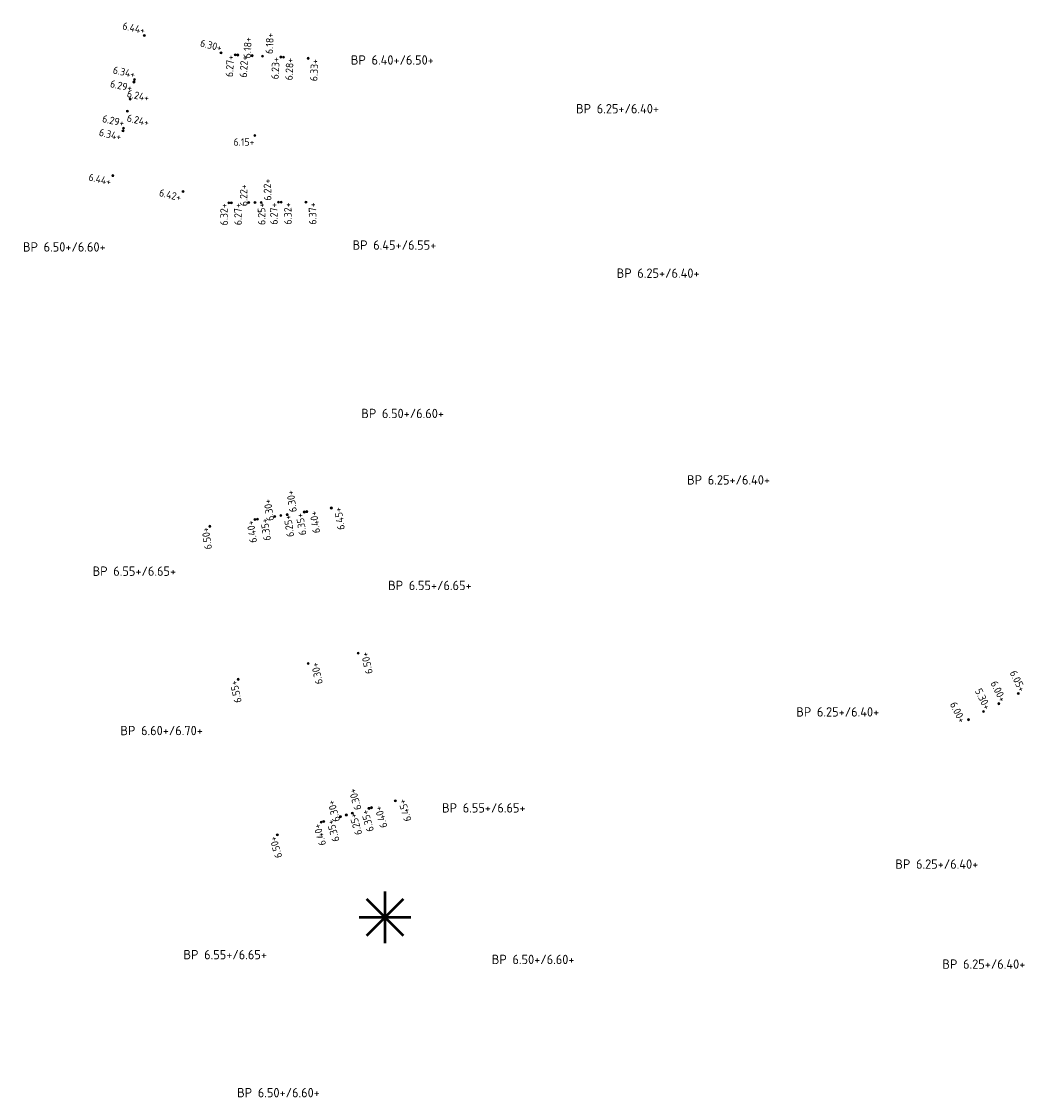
# Model space of a CAD drawing. Extents: x 168267 to 168723, y 448732 to 449595.
# Tile 12 of 32: x 168605 to 168702, y 448826 to 448929. Entities that reach past the tile are written whole.
import ezdxf
from ezdxf.enums import TextEntityAlignment as Align

# ---------------------------------------------------------------- set-up
doc = ezdxf.new("R2010")
doc.units = 0
doc.header["$MEASUREMENT"] = 0
for name, color, linetype, lineweight in [('N-PV-OG-SP_PEIL_0200_BOUWPEIL-T', 30, 'Continuous', 0), ('N-PV-OG-SP_PEIL_0500_KAVELPEIL-S', 140, 'Continuous', 0), ('N-PV-OG-SP_PEIL_0500_WEGPEIL-S', 210, 'Continuous', 0), ('N-PV-OG-SP_PEIL_0500_WEGPEIL_GOOT-S', 190, 'Continuous', 0), ('N-PV-OG-SP_PEIL_BOUWPEIL-S', 30, 'Continuous', 0), ('N-PV-VH-DREMPEL-S', 30, 'Continuous', 25)]:
    doc.layers.add(name, color=color, linetype=linetype, lineweight=lineweight)
doc.styles.add('NLCS-ISO', font='NLCS-ISO.ttf')

# ---------------------------------------------------------------- blocks, each defined once
blk = doc.blocks.new('*U7')
h = blk.add_hatch(color=256)
h.dxf.hatch_style = 1
edge = h.paths.add_edge_path()
edge.add_arc((0, 0), 0.25, 0, 360)
blk.add_circle((0, 0), 0.25)
at = {"ltscale": 0.1, "style": 'NLCS-ISO'}
blk.add_attdef('NAP', text='', height=1.8, dxfattribs=at).set_placement((-0.09, -2.99), align=Align.BOTTOM_RIGHT)
blk = doc.blocks.new('SOG-PEIL_BOUWPEIL-SO')
at = {"layer": 'Defpoints'}
blk.add_point((0, 0), dxfattribs=at)
at = {"layer": 'N-PV-OG-SP_PEIL_0200_BOUWPEIL-T', "style": 'NLCS-ISO'}
for tag in ['BOUWPEIL-DEF', 'BOUWPEIL-SP']:
    blk.add_attdef(tag, text='', height=0.9, dxfattribs=at).set_placement((0, 0), align=Align.MIDDLE)
blk = doc.blocks.new('*U3')
h = blk.add_hatch(color=256)
h.dxf.hatch_style = 1
edge = h.paths.add_edge_path()
edge.add_arc((0, 0), 0.25, 0, 360)
blk.add_circle((0, 0), 0.25)
at = {"ltscale": 0.1, "style": 'NLCS-ISO'}
blk.add_attdef('NAP', text='', height=1.8, dxfattribs=at).set_placement((-0.09, -2.99), align=Align.BOTTOM_RIGHT)
blk = doc.blocks.new('*U4')
h = blk.add_hatch(color=256)
h.dxf.hatch_style = 1
edge = h.paths.add_edge_path()
edge.add_arc((0, 0), 0.25, 0, 360)
blk.add_circle((0, 0), 0.25)
at = {"ltscale": 0.1, "style": 'NLCS-ISO'}
blk.add_attdef('NAP', text='', height=1.8, dxfattribs=at).set_placement((4.41, -0.25), align=Align.BOTTOM_RIGHT)
blk = doc.blocks.new('*U5')
h = blk.add_hatch(color=256)
h.dxf.hatch_style = 1
edge = h.paths.add_edge_path()
edge.add_arc((0, 0), 0.25, 0, 360)
blk.add_circle((0, 0), 0.25)
at = {"ltscale": 0.1, "style": 'NLCS-ISO'}
blk.add_attdef('NAP', text='', height=1.8, dxfattribs=at).set_placement((4.41, -2.99), align=Align.BOTTOM_RIGHT)
blk = doc.blocks.new('SOG-PEIL_HD-SO')
h = blk.add_hatch(color=256)
h.dxf.hatch_style = 1
edge = h.paths.add_edge_path()
edge.add_arc((0, 0), 0.25, 0, 360)
blk.add_circle((0, 0), 0.25)
at = {"ltscale": 0.1, "style": 'NLCS-ISO'}
blk.add_attdef('NAP', text='', height=1.8, dxfattribs=at).set_placement((-0.09, -0.25), align=Align.BOTTOM_RIGHT)
blk = doc.blocks.new('*U33')
h = blk.add_hatch(color=256)
h.dxf.hatch_style = 1
edge = h.paths.add_edge_path()
edge.add_arc((0, 0), 0.25, 0, 360)
blk.add_circle((0, 0), 0.25)
at = {"ltscale": 0.1, "style": 'NLCS-ISO'}
blk.add_attdef('NAP', text='', height=1.8, dxfattribs=at).set_placement((-0.09, -0.25), align=Align.BOTTOM_RIGHT)
blk = doc.blocks.new('*U35')
h = blk.add_hatch(color=256)
h.dxf.hatch_style = 1
edge = h.paths.add_edge_path()
edge.add_arc((0, 0), 0.25, 0, 360)
blk.add_circle((0, 0), 0.25)
at = {"ltscale": 0.1, "style": 'NLCS-ISO'}
blk.add_attdef('NAP', text='', height=1.8, dxfattribs=at).set_placement((-0.09, -2.99), align=Align.BOTTOM_RIGHT)
blk = doc.blocks.new('*U45')
h = blk.add_hatch(color=256)
h.dxf.hatch_style = 1
edge = h.paths.add_edge_path()
edge.add_arc((0, 0), 0.25, 0, 360)
blk.add_circle((0, 0), 0.25)
at = {"ltscale": 0.1, "style": 'NLCS-ISO'}
blk.add_attdef('NAP', text='', height=1.8, dxfattribs=at).set_placement((-0.09, -2.99), align=Align.BOTTOM_RIGHT)
blk = doc.blocks.new('SVH-DREMPEL_VERKEERSREMMER-S')
at = {"color": 0, "const_width": 0.05}
for points in [[(0, -0.5), (0, 0.5)], [(-0.354, 0.354), (0.354, -0.354)], [(0.354, 0.354), (-0.354, -0.354)], [(-0.5, 0), (0.5, 0)]]:
    blk.add_lwpolyline(points, dxfattribs=at)

msp = doc.modelspace()

# ---------------------------------------------------------------- block references
at = {"layer": 'N-PV-OG-SP_PEIL_0500_KAVELPEIL-S'}
for name, p, xscale, yscale, zscale, rotation, values in [('SOG-PEIL_HD-SO', (168616.67, 448927.82), 0.4, 0.4, 0.4, 347.3788099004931, {'NAP': '6.44+'}), ('*U33', (168624.04, 448926.15), 0.4000000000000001, 0.4000000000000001, 0.4000000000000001, 346.0661291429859, {'NAP': '6.30+'}), ('*U35', (168632.42, 448925.63), 0.4000000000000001, 0.4000000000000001, 0.4000000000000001, 87.29, {'NAP': '6.33+'}), ('*U3', (168613.65, 448914.36), 0.4, 0.4, 0.4, 347.3788099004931, {'NAP': '6.44+'}), ('*U7', (168620.39, 448912.83), 0.4000000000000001, 0.4000000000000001, 0.4000000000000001, 346.0661291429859, {'NAP': '6.42+'}), ('*U3', (168632.2, 448911.81), 0.3999999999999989, 0.3999999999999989, 0.3999999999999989, 90.88378121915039, {'NAP': '6.37+'}), ('*U3', (168634.64, 448882.43), 0.4, 0.4, 0.4, 98.58197002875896, {'NAP': '6.45+'}), ('SOG-PEIL_HD-SO', (168622.97, 448880.67), 0.4, 0.4, 0.4, 98.58197002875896, {'NAP': '6.50+'}), ('*U3', (168637.21, 448868.48), 0.4000000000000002, 0.4000000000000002, 0.4000000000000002, 102.279361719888, {'NAP': '6.50+'}), ('SOG-PEIL_HD-SO', (168625.68, 448865.97), 0.4000000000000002, 0.4000000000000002, 0.4000000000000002, 102.279361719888, {'NAP': '6.55+'}), ('*U3', (168640.79, 448854.29), 0.4, 0.4, 0.4, 106.0598967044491, {'NAP': '6.45+'}), ('SOG-PEIL_HD-SO', (168629.45, 448851.03), 0.4, 0.4, 0.4, 106.0598967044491, {'NAP': '6.50+'})]:
    msp.add_blockref(name, p, dxfattribs=dict(at, xscale=xscale, yscale=yscale, zscale=zscale, rotation=rotation)).add_auto_attribs(values)
at = {"layer": 'N-PV-OG-SP_PEIL_0500_WEGPEIL-S'}
for name, p, xscale, yscale, zscale, rotation, values in [('*U4', (168627.03, 448925.88), 0.4, 0.4, 0.4, 87.2929319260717, {'NAP': '6.18+'}), ('SOG-PEIL_HD-SO', (168625.41, 448925.96), 0.4, 0.4, 0.4, 87.2929319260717, {'NAP': '6.27+'}), ('*U3', (168625.66, 448925.95), 0.4, 0.4, 0.4, 87.2929319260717, {'NAP': '6.22+'}), ('SOG-PEIL_HD-SO', (168629.79, 448925.75), 0.4, 0.4, 0.4, 87.2929319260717, {'NAP': '6.23+'}), ('*U3', (168630.04, 448925.74), 0.4, 0.4, 0.4, 87.2929319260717, {'NAP': '6.28+'}), ('SOG-PEIL_HD-SO', (168615.72, 448923.59), 0.4, 0.4, 0.4, 347.3788099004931, {'NAP': '6.34+'}), ('*U3', (168615.67, 448923.35), 0.4, 0.4, 0.4, 347.3788099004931, {'NAP': '6.29+'}), ('*U4', (168615.3, 448921.72), 0.4, 0.4, 0.4, 347.3788099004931, {'NAP': '6.24+'}), ('SOG-PEIL_HD-SO', (168614.67, 448918.92), 0.4, 0.4, 0.4, 347.3788099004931, {'NAP': '6.29+'}), ('*U3', (168614.62, 448918.67), 0.4, 0.4, 0.4, 347.3788099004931, {'NAP': '6.34+'}), ('*U4', (168626.7, 448911.77), 0.3999999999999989, 0.3999999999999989, 0.3999999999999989, 90.88378121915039, {'NAP': '6.22+'}), ('SOG-PEIL_HD-SO', (168624.78, 448911.74), 0.3999999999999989, 0.3999999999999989, 0.3999999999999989, 90.88378121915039, {'NAP': '6.32+'}), ('*U3', (168625.03, 448911.74), 0.3999999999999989, 0.3999999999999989, 0.3999999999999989, 90.88378121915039, {'NAP': '6.27+'}), ('SOG-PEIL_HD-SO', (168629.57, 448911.81), 0.3999999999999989, 0.3999999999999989, 0.3999999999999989, 90.88378121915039, {'NAP': '6.27+'}), ('*U3', (168629.82, 448911.81), 0.3999999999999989, 0.3999999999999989, 0.3999999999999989, 90.88378121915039, {'NAP': '6.32+'}), ('*U4', (168629.2, 448881.61), 0.4, 0.4, 0.4, 98.58197002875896, {'NAP': '6.30+'}), ('SOG-PEIL_HD-SO', (168632.04, 448882.04), 0.4, 0.4, 0.4, 98.58197002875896, {'NAP': '6.35+'}), ('*U3', (168632.28, 448882.08), 0.4, 0.4, 0.4, 98.58197002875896, {'NAP': '6.40+'}), ('SOG-PEIL_HD-SO', (168627.3, 448881.32), 0.4, 0.4, 0.4, 98.58197002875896, {'NAP': '6.40+'}), ('*U3', (168627.55, 448881.36), 0.4, 0.4, 0.4, 98.58197002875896, {'NAP': '6.35+'}), ('SOG-PEIL_HD-SO', (168700.65, 448864.6), 0.4, 0.4, 0.4, 296.06, {'NAP': '6.05+'}), ('SOG-PEIL_HD-SO', (168698.79, 448863.63), 0.4, 0.4, 0.4, 296.06, {'NAP': '6.00+'}), ('SOG-PEIL_HD-SO', (168697.3, 448862.88), 0.4, 0.4, 0.4, 296.06, {'NAP': '5.30+'}), ('*U45', (168695.87, 448862.09), 0.4, 0.4, 0.4, 296.06, {'NAP': '6.00+'}), ('*U4', (168635.51, 448852.77), 0.4, 0.4, 0.4, 106.0598967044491, {'NAP': '6.30+'}), ('SOG-PEIL_HD-SO', (168638.26, 448853.57), 0.4, 0.4, 0.4, 106.0598967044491, {'NAP': '6.35+'}), ('*U3', (168638.5, 448853.64), 0.4, 0.4, 0.4, 106.0598967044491, {'NAP': '6.40+'}), ('SOG-PEIL_HD-SO', (168633.66, 448852.24), 0.4, 0.4, 0.4, 106.0598967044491, {'NAP': '6.40+'}), ('*U3', (168633.9, 448852.31), 0.4, 0.4, 0.4, 106.0598967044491, {'NAP': '6.35+'})]:
    msp.add_blockref(name, p, dxfattribs=dict(at, xscale=xscale, yscale=yscale, zscale=zscale, rotation=rotation)).add_auto_attribs(values)
ref = msp.add_blockref('*U5', (168628.03, 448925.84), dxfattribs=dict(at, xscale=0.4, yscale=0.4, zscale=0.4, rotation=87.2929319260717))
ref.add_attrib('NAP', '6.18+', dxfattribs={"layer": '0', "ltscale": 0.1, "height": 0.72, "rotation": 87.2929, "style": 'NLCS-ISO'}).set_placement((168629.33, 448928.05), align=Align.BOTTOM_RIGHT)
ref = msp.add_blockref('*U5', (168615.04, 448920.55), dxfattribs=dict(at, xscale=0.4, yscale=0.4, zscale=0.4, rotation=347.3788099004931))
ref.add_attrib('NAP', '6.24+', dxfattribs={"layer": '0', "ltscale": 0.1, "height": 0.72, "rotation": 347.3788, "style": 'NLCS-ISO'}).set_placement((168616.99, 448918.89), align=Align.BOTTOM_RIGHT)
ref = msp.add_blockref('*U5', (168627.9, 448911.78), dxfattribs=dict(at, xscale=0.3999999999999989, yscale=0.3999999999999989, zscale=0.3999999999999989, rotation=90.88378121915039))
ref.add_attrib('NAP', '6.22+', dxfattribs={"layer": '0', "ltscale": 0.1, "height": 0.72, "rotation": 90.8838, "style": 'NLCS-ISO'}).set_placement((168629.06, 448914.07), align=Align.BOTTOM_RIGHT)
ref = msp.add_blockref('*U5', (168630.39, 448881.79), dxfattribs=dict(at, xscale=0.4, yscale=0.4, zscale=0.4, rotation=98.58197002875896))
ref.add_attrib('NAP', '6.30+', dxfattribs={"layer": '0', "ltscale": 0.1, "height": 0.72, "rotation": 98.582, "style": 'NLCS-ISO'}).set_placement((168631.23, 448884.21), align=Align.BOTTOM_RIGHT)
ref = msp.add_blockref('*U5', (168636.66, 448853.11), dxfattribs=dict(at, xscale=0.4, yscale=0.4, zscale=0.4, rotation=106.0598967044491))
ref.add_attrib('NAP', '6.30+', dxfattribs={"layer": '0', "ltscale": 0.1, "height": 0.72, "rotation": 106.0599, "style": 'NLCS-ISO'}).set_placement((168637.18, 448855.62), align=Align.BOTTOM_RIGHT)
at = {"layer": 'N-PV-OG-SP_PEIL_0500_WEGPEIL_GOOT-S', "xscale": 0.4, "yscale": 0.4, "zscale": 0.4}
msp.add_blockref('*U7', (168627.29, 448918.21), dxfattribs=at).add_auto_attribs({'NAP': '6.15+'})
at = {"layer": 'N-PV-OG-SP_PEIL_0500_WEGPEIL_GOOT-S'}
for p, xscale, yscale, zscale, rotation, values in [((168627.3, 448911.78), 0.4, 0.4, 0.4, 90.87999999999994, {'NAP': '6.25+'}), ((168629.79, 448881.7), 0.4000000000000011, 0.4000000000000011, 0.4000000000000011, 98.27999999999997, {'NAP': '6.25+'}), ((168632.41, 448867.48), 0.4, 0.4, 0.4, 102.38, {'NAP': '6.30+'}), ((168636.08, 448852.94), 0.4, 0.4, 0.4, 106.06, {'NAP': '6.25+'})]:
    msp.add_blockref('*U7', p, dxfattribs=dict(at, xscale=xscale, yscale=yscale, zscale=zscale, rotation=rotation)).add_auto_attribs(values)
at = {"layer": 'N-PV-OG-SP_PEIL_BOUWPEIL-S'}
ref = msp.add_blockref('SOG-PEIL_BOUWPEIL-SO', (168640.5, 448925.47), dxfattribs=at)
ref.add_attrib('BOUWPEIL-SP', 'BP 6.40+/6.50+', dxfattribs={"layer": 'N-PV-OG-SP_PEIL_0200_BOUWPEIL-T', "height": 0.9, "style": 'NLCS-ISO'}).set_placement((168640.5, 448925.47), align=Align.MIDDLE)
ref = msp.add_blockref('SOG-PEIL_BOUWPEIL-SO', (168662.14, 448920.79), dxfattribs=at)
ref.add_attrib('BOUWPEIL-SP', 'BP 6.25+/6.40+', dxfattribs={"layer": 'N-PV-OG-SP_PEIL_0200_BOUWPEIL-T', "height": 0.9, "style": 'NLCS-ISO'}).set_placement((168662.14, 448920.79), align=Align.MIDDLE)
ref = msp.add_blockref('SOG-PEIL_BOUWPEIL-SO', (168608.98, 448907.51), dxfattribs=at)
ref.add_attrib('BOUWPEIL-SP', 'BP 6.50+/6.60+', dxfattribs={"layer": 'N-PV-OG-SP_PEIL_0200_BOUWPEIL-T', "height": 0.9, "style": 'NLCS-ISO'}).set_placement((168608.98, 448907.51), align=Align.MIDDLE)
ref = msp.add_blockref('SOG-PEIL_BOUWPEIL-SO', (168640.7, 448907.69), dxfattribs=at)
ref.add_attrib('BOUWPEIL-SP', 'BP 6.45+/6.55+', dxfattribs={"layer": 'N-PV-OG-SP_PEIL_0200_BOUWPEIL-T', "height": 0.9, "style": 'NLCS-ISO'}).set_placement((168640.7, 448907.69), align=Align.MIDDLE)
ref = msp.add_blockref('SOG-PEIL_BOUWPEIL-SO', (168666.04, 448904.99), dxfattribs=at)
ref.add_attrib('BOUWPEIL-SP', 'BP 6.25+/6.40+', dxfattribs={"layer": 'N-PV-OG-SP_PEIL_0200_BOUWPEIL-T', "height": 0.9, "style": 'NLCS-ISO'}).set_placement((168666.04, 448904.99), align=Align.MIDDLE)
ref = msp.add_blockref('SOG-PEIL_BOUWPEIL-SO', (168641.49, 448891.51), dxfattribs=at)
ref.add_attrib('BOUWPEIL-SP', 'BP 6.50+/6.60+', dxfattribs={"layer": 'N-PV-OG-SP_PEIL_0200_BOUWPEIL-T', "height": 0.9, "style": 'NLCS-ISO'}).set_placement((168641.49, 448891.51), align=Align.MIDDLE)
ref = msp.add_blockref('SOG-PEIL_BOUWPEIL-SO', (168672.81, 448885.13), dxfattribs=at)
ref.add_attrib('BOUWPEIL-SP', 'BP 6.25+/6.40+', dxfattribs={"layer": 'N-PV-OG-SP_PEIL_0200_BOUWPEIL-T', "height": 0.9, "style": 'NLCS-ISO'}).set_placement((168672.81, 448885.13), align=Align.MIDDLE)
ref = msp.add_blockref('SOG-PEIL_BOUWPEIL-SO', (168615.71, 448876.36), dxfattribs=at)
ref.add_attrib('BOUWPEIL-SP', 'BP 6.55+/6.65+', dxfattribs={"layer": 'N-PV-OG-SP_PEIL_0200_BOUWPEIL-T', "height": 0.9, "style": 'NLCS-ISO'}).set_placement((168615.71, 448876.36), align=Align.MIDDLE)
ref = msp.add_blockref('SOG-PEIL_BOUWPEIL-SO', (168644.11, 448874.99), dxfattribs=at)
ref.add_attrib('BOUWPEIL-SP', 'BP 6.55+/6.65+', dxfattribs={"layer": 'N-PV-OG-SP_PEIL_0200_BOUWPEIL-T', "height": 0.9, "style": 'NLCS-ISO'}).set_placement((168644.11, 448874.99), align=Align.MIDDLE)
ref = msp.add_blockref('SOG-PEIL_BOUWPEIL-SO', (168683.3, 448862.84), dxfattribs=at)
ref.add_attrib('BOUWPEIL-SP', 'BP 6.25+/6.40+', dxfattribs={"layer": 'N-PV-OG-SP_PEIL_0200_BOUWPEIL-T', "height": 0.9, "style": 'NLCS-ISO'}).set_placement((168683.3, 448862.84), align=Align.MIDDLE)
ref = msp.add_blockref('SOG-PEIL_BOUWPEIL-SO', (168618.33, 448861.05), dxfattribs=at)
ref.add_attrib('BOUWPEIL-SP', 'BP 6.60+/6.70+', dxfattribs={"layer": 'N-PV-OG-SP_PEIL_0200_BOUWPEIL-T', "height": 0.9, "style": 'NLCS-ISO'}).set_placement((168618.33, 448861.05), align=Align.MIDDLE)
ref = msp.add_blockref('SOG-PEIL_BOUWPEIL-SO', (168649.29, 448853.62), dxfattribs=at)
ref.add_attrib('BOUWPEIL-SP', 'BP 6.55+/6.65+', dxfattribs={"layer": 'N-PV-OG-SP_PEIL_0200_BOUWPEIL-T', "height": 0.9, "style": 'NLCS-ISO'}).set_placement((168649.29, 448853.62), align=Align.MIDDLE)
ref = msp.add_blockref('SOG-PEIL_BOUWPEIL-SO', (168692.82, 448848.22), dxfattribs=at)
ref.add_attrib('BOUWPEIL-SP', 'BP 6.25+/6.40+', dxfattribs={"layer": 'N-PV-OG-SP_PEIL_0200_BOUWPEIL-T', "height": 0.9, "style": 'NLCS-ISO'}).set_placement((168692.82, 448848.22), align=Align.MIDDLE)
ref = msp.add_blockref('SOG-PEIL_BOUWPEIL-SO', (168624.44, 448839.52), dxfattribs=at)
ref.add_attrib('BOUWPEIL-SP', 'BP 6.55+/6.65+', dxfattribs={"layer": 'N-PV-OG-SP_PEIL_0200_BOUWPEIL-T', "height": 0.9, "style": 'NLCS-ISO'}).set_placement((168624.44, 448839.52), align=Align.MIDDLE)
ref = msp.add_blockref('SOG-PEIL_BOUWPEIL-SO', (168654.03, 448839.06), dxfattribs=at)
ref.add_attrib('BOUWPEIL-SP', 'BP 6.50+/6.60+', dxfattribs={"layer": 'N-PV-OG-SP_PEIL_0200_BOUWPEIL-T', "height": 0.9, "style": 'NLCS-ISO'}).set_placement((168654.03, 448839.06), align=Align.MIDDLE)
ref = msp.add_blockref('SOG-PEIL_BOUWPEIL-SO', (168697.34, 448838.61), dxfattribs=at)
ref.add_attrib('BOUWPEIL-SP', 'BP 6.25+/6.40+', dxfattribs={"layer": 'N-PV-OG-SP_PEIL_0200_BOUWPEIL-T', "height": 0.9, "style": 'NLCS-ISO'}).set_placement((168697.34, 448838.61), align=Align.MIDDLE)
ref = msp.add_blockref('SOG-PEIL_BOUWPEIL-SO', (168629.56, 448826.26), dxfattribs=at)
ref.add_attrib('BOUWPEIL-SP', 'BP 6.50+/6.60+', dxfattribs={"layer": 'N-PV-OG-SP_PEIL_0200_BOUWPEIL-T', "height": 0.9, "style": 'NLCS-ISO'}).set_placement((168629.56, 448826.26), align=Align.MIDDLE)
at = {"layer": 'N-PV-VH-DREMPEL-S', "xscale": 5, "yscale": 5, "zscale": 5}
msp.add_blockref('SVH-DREMPEL_VERKEERSREMMER-S', (168639.8, 448843.11), dxfattribs=at)

doc.saveas('drawing.dxf')
